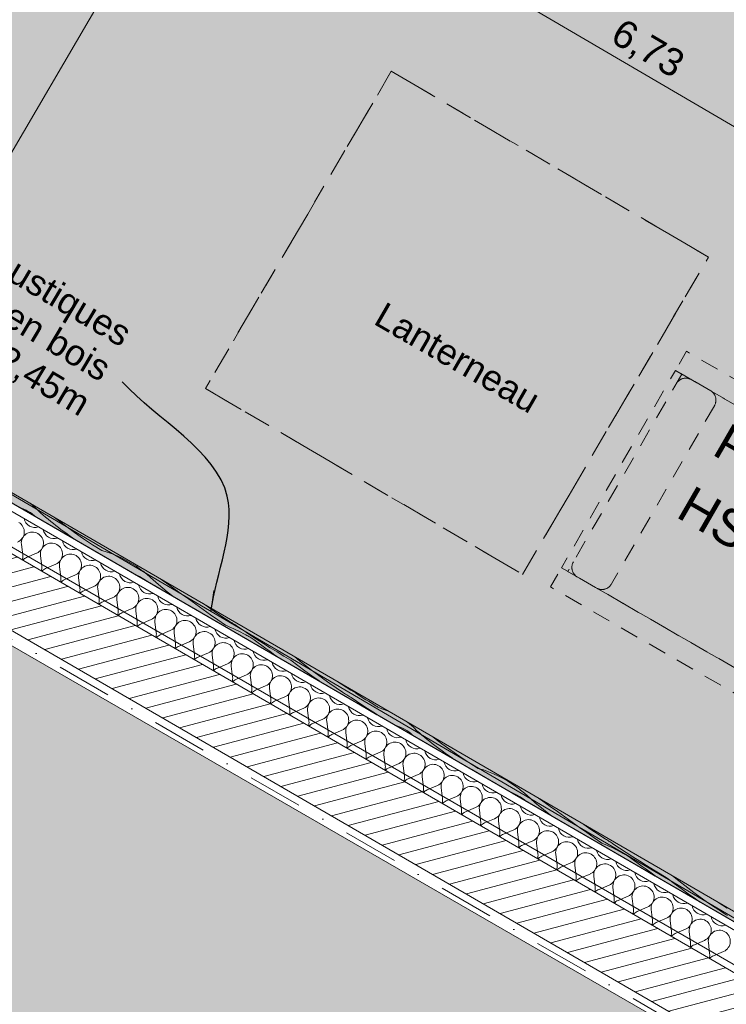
# Model space of a CAD drawing. Header units: millimetres. Extents: x -107151 to 48086, y -42122 to 26068.
# Tile 49 of 52: x -66579 to -64657, y -1315 to 1363. Entities that reach past the tile are written whole.
import ezdxf
from ezdxf.enums import TextEntityAlignment as Align

# ---------------------------------------------------------------- set-up
doc = ezdxf.new("R2010")
doc.units = ezdxf.units.MM
doc.header["$MEASUREMENT"] = 0
for name, pattern in [('! FIN Pointille', [87.5, 50, -37.5]), ('! STR Pointille', [87.5, 50, -37.5]), ('! URB Limite propriété', [300, 150, -75, 0, -75]), ('Tirets petits', [125, 75, -50])]:
    doc.linetypes.add(name, pattern=pattern)
for name, color, linetype in [('01-STR_Dalles.ARCHI', 7, 'Continuous'), ('01-STR_Murs extérieurs.ARCHI', 7, 'Continuous'), ('03-SURFACE _ Utile.ARCHI', 7, 'Continuous'), ('04-SOE_Faux Plafond.ARCHI', 7, 'Continuous'), ('04-SOE_Revetement de sol.ARCHI', 7, 'Continuous'), ('05-INF _ ANNOTATIONS.ARCHI', 7, 'Continuous'), ('05-INF _ COTATIONS.ARCHI', 7, 'Continuous'), ('06-REP _ EQUIP MOBI _ hors marché.ARCHI', 7, 'Continuous'), ('06-REP _ EQUIP MOBI _ marché.ARCHI', 7, 'Continuous'), ('07-VRD_Terrain_Batiments.ARCHI', 7, 'Continuous'), ('Marques de Zone Archicad', 7, 'Continuous'), ('Nouveau_07-VRD_Terrain EDL_Parcelle.ARCHI', 7, 'Continuous')]:
    doc.layers.add(name, color=color, linetype=linetype)
doc.styles.add('STYLE_GENERE_1', font='arial.ttf')
doc.styles.add('STYLE_GENERE_2', font='arial.ttf')
doc.dimstyles.new('STYLE_GENERE__1', dxfattribs={"dimtxt": 75, "dimasz": 57, "dimexe": 0.18, "dimexo": 50, "dimgap": 0, "dimtad": 1, "dimlfac": 0.001, "dimzin": 0, "dimdsep": 46, "dimtxsty": 'STYLE_GENERE_1', "dimblk": 'ARROWHEAD_2', "dimblk1": 'ARROWHEAD_2', "dimblk2": 'ARROWHEAD_2', "dimcen": 0.09, "dimclrd": 256, "dimclre": 256, "dimclrt": 256, "dimazin": 0, "dimtfac": 1, "dimtdec": 4, "dimtmove": 0, "dimatfit": 3, "dimfxl": 0, "dimtolj": 1, "dimtzin": 0, "dimarcsym": 0})
doc.dimstyles.new('STYLE_GENERE__3', dxfattribs={"dimtxt": 0.18, "dimasz": 57, "dimexe": 0.18, "dimexo": 0.0625, "dimgap": 0, "dimtad": 0, "dimtih": 1, "dimtoh": 1, "dimdec": 4, "dimzin": 0, "dimdsep": 46, "dimcen": 0.09, "dimadec": 0, "dimazin": 0, "dimtfac": 1, "dimtdec": 4, "dimtmove": 0, "dimatfit": 3, "dimldrblk": 'ARROWHEAD_16', "dimfxl": 0, "dimtolj": 1, "dimtzin": 0, "dimarcsym": 0})

# ---------------------------------------------------------------- blocks, each defined once
blk = doc.blocks.new('Dalle_1_1', base_point=(-76544.5, 22024.4))
at = {"layer": '01-STR_Dalles.ARCHI', "color": 7, "linetype": 'Continuous', "lineweight": 5, "flags": 128}
blk.add_lwpolyline([(-35761.7, -1486.9), (-76544.5, 22024.4), (-87514.9, 4382), (-82216.1, 1323.8), (-82636.8, 474), (-77525.2, -2515.3), (-75594, 780.7), (-73919.8, -200.3), (-72002.7, 3053.2), (-57439.8, -5368.8), (-56247, -3333.1)], dxfattribs=at)
blk = doc.blocks.new('Espace convivialité__20_1', base_point=(-63890.4, 12.6))
at = {"layer": '03-SURFACE _ Utile.ARCHI', "linetype": 'Continuous', "lineweight": 0, "true_color": 0xe4e4e4}
blk.add_hatch(color=254, dxfattribs=at).paths.add_polyline_path([(-67531.8, 3513.3), (-68811, 1330.1), (-62991.2, -2043.6), (-61682.4, 190.1), (-64848.5, 2054.9), (-65004.5, 1788.7), (-65349.6, 1990.9), (-65193.7, 2256.9), (-66437.4, 2985.6), (-66486.9, 2901.1)])
at = {"layer": 'Marques de Zone Archicad', "color": 7, "lineweight": 5}
for tag, height, style, p in [('ROOM_NAME', 125, 'STYLE_GENERE_2', (-64334.7, 807.6)), ('measuredAreaCode', 100, 'STYLE_GENERE_1', (-64452.6, 609.2)), ('DUMMY_862', 100, 'STYLE_GENERE_1', (-64550.8, 439.1)), ('DUMMY_863', 100, 'STYLE_GENERE_1', (-64280.2, 282.8)), ('DUMMY_864', 100, 'STYLE_GENERE_1', (-64649, 269)), ('ceilingHeightCode', 100, 'STYLE_GENERE_1', (-64747.2, 98.9)), ('DUMMY_865', 100, 'STYLE_GENERE_1', (-64312.4, 74.6)), ('DUMMY_861', 125, 'STYLE_GENERE_2', (-62964.9, 45.3))]:
    blk.add_attdef(tag, text='', height=height, rotation=329.9997, dxfattribs=dict(at, style=style)).set_placement(p, align=Align.TOP_LEFT)
blk = doc.blocks.new('Dalle_4_1', base_point=(-75676.6, -3744.5))
at = {"layer": '07-VRD_Terrain_Batiments.ARCHI', "linetype": 'Continuous', "lineweight": 0, "true_color": 0x404040}
blk.add_hatch(color=250, dxfattribs=at).paths.add_polyline_path([(-75676.6, -3744.5), (-67765.8, -8311.8), (-64022.6, -1828.4), (-71933.4, 2738.9)])
at = {"layer": '07-VRD_Terrain_Batiments.ARCHI', "color": 7, "linetype": 'Continuous', "lineweight": 5, "flags": 128}
blk.add_lwpolyline([(-75676.6, -3744.5), (-67765.8, -8311.8), (-64022.6, -1828.4), (-71933.4, 2738.9)], close=True, dxfattribs=at)
blk = doc.blocks.new('Dalle_13_1', base_point=(-82141.4, 5187.7))
at = {"layer": '04-SOE_Faux Plafond.ARCHI', "linetype": 'Continuous', "lineweight": 5, "true_color": 0xb3b3b3}
h = blk.add_hatch(dxfattribs=at)
h.set_pattern_fill('Tirets_0001', color=253, style=0, pattern_type=2)
h.set_pattern_definition([(20, (0, 0), (-102.606, 281.9078), [225, -75]), (20, (89.65, 192.26), (-102.606, 281.9078), [225, -75])])
h.paths.add_polyline_path([(-82141.4, 5187.7), (-80715.1, 4352), (-77817.8, 9296.6), (-78041.4, 9427.6), (-76120.1, 12706.6), (-67148.4, 7449.6), (-67701.4, 6505.4), (-66270, 5666.6), (-68811, 1330.1), (-62991.2, -2043.6), (-61682.4, 190.1), (-59934.8, -834), (-59884.3, -747.8), (-59539.2, -950), (-59589.7, -1036.2), (-56571.9, -2804.4), (-56313.1, -2956), (-56099.5, -3081.2), (-56099.4, -3081.3), (-45572.9, -9249.3), (-45572.9, -9249.3), (-44805.3, -9699), (-44323.5, -8877.2), (-41385.8, -10570.8), (-40607.3, -9262), (-41192.9, -8919), (-41098.6, -8755.3), (-42520.7, -7921.3), (-42616.5, -8084.8), (-42789.1, -7983.7), (-42521.7, -7527.4), (-44251, -6514.1), (-44908.3, -7635.8), (-55226.2, -1590), (-55434.3, -1468.1), (-55606.9, -1367), (-61906.3, 2324.1), (-60121.8, 5369.6), (-63681.3, 7455.2), (-62841.9, 8889.7), (-65757.5, 10598.2), (-65972.4, 10231.4), (-66317.5, 10433.6), (-66102.6, 10800.4), (-70073.8, 13127.5), (-70994, 11557), (-73491.7, 13020.4), (-73544.8, 12929.9), (-73717.3, 13031), (-73616.5, 13203), (-75039.8, 14037.7), (-75140.9, 13865.1), (-75399.8, 14016.8), (-74249.6, 15979.7), (-75417.1, 16663.7)])
h.paths.add_polyline_path([(-67033.3, 2081.4), (-67538.9, 1218.6), (-68401.7, 1724.2), (-67896.1, 2587)], flags=0)
h.paths.add_polyline_path([(-65567.8, 1222.8), (-64705, 717.2), (-65210.6, -145.6), (-66073.4, 360)], flags=0)
h.paths.add_polyline_path([(-62375.5, -647.8), (-62881, -1510.6), (-63743.8, -1005), (-63238.3, -142.2)], flags=0)
at = {"layer": '04-SOE_Faux Plafond.ARCHI', "color": 252, "linetype": 'Tirets petits', "lineweight": 5, "flags": 128}
for points in [[(-82141.4, 5187.7), (-80715.1, 4352), (-77817.8, 9296.6), (-78041.4, 9427.6), (-76120.1, 12706.6), (-67148.4, 7449.6), (-67701.4, 6505.4), (-66270, 5666.6), (-68811, 1330.1), (-62991.2, -2043.6), (-61682.4, 190.1), (-59934.8, -834), (-59884.3, -747.8), (-59539.2, -950), (-59589.7, -1036.2), (-56571.9, -2804.4), (-56313.1, -2956), (-56099.5, -3081.2), (-56099.4, -3081.3), (-45572.9, -9249.3), (-45572.9, -9249.3), (-44805.3, -9699), (-44323.5, -8877.2), (-41385.8, -10570.8), (-40607.3, -9262), (-41192.9, -8919), (-41098.6, -8755.3), (-42520.7, -7921.3), (-42616.5, -8084.8), (-42789.1, -7983.7), (-42521.7, -7527.4), (-44251, -6514.1), (-44908.3, -7635.8), (-55226.2, -1590), (-55434.3, -1468.1), (-55606.9, -1367), (-61906.3, 2324.1), (-60121.8, 5369.6), (-63681.3, 7455.2), (-62841.9, 8889.7), (-65757.5, 10598.2), (-65972.4, 10231.4), (-66317.5, 10433.6), (-66102.6, 10800.4), (-70073.8, 13127.5), (-70994, 11557), (-73491.7, 13020.4), (-73544.8, 12929.9), (-73717.3, 13031), (-73616.5, 13203), (-75039.8, 14037.7), (-75140.9, 13865.1), (-75399.8, 14016.8), (-74249.6, 15979.7), (-75417.1, 16663.7)], [(-65567.8, 1222.8), (-66073.4, 360), (-65210.6, -145.6), (-64705, 717.2)]]:
    blk.add_lwpolyline(points, close=True, dxfattribs=at)
blk = doc.blocks.new('Dalle_16_1', base_point=(-82141.4, 5187.7))
at = {"layer": '04-SOE_Revetement de sol.ARCHI', "color": 7, "linetype": 'Continuous', "lineweight": 5, "flags": 128}
blk.add_lwpolyline([(-76772.7, 14350.2), (-82141.4, 5187.7), (-80715.1, 4352), (-77817.8, 9296.6), (-78041.4, 9427.6), (-76120.1, 12706.6), (-67148.4, 7449.6), (-69068.8, 4170.6), (-69069.3, 4170.9), (-70246.3, 2162.2), (-68897.5, 1380.3), (-62991.2, -2043.6), (-61683.4, 188.3), (-59935.8, -835.7), (-59884.3, -747.8), (-59539.2, -950), (-59590.7, -1037.9), (-44805.3, -9699)], dxfattribs=at)
blk = doc.blocks.new('Dalle_30_1', base_point=(-62991.2, -2043.6))
at = {"layer": '04-SOE_Revetement de sol.ARCHI', "color": 254, "linetype": 'Continuous', "lineweight": 5, "flags": 128}
blk.add_lwpolyline([(-62991.2, -2043.6), (-61682.4, 190.1), (-67494.9, 3595.9), (-68803.8, 1362.2)], close=True, dxfattribs=at)
blk = doc.blocks.new('*X270')
at = {"layer": '01-STR_Murs extérieurs.ARCHI', "color": 7, "linetype": 'Continuous', "lineweight": 5}
for p, q in [((-66570.6, -93.7), (-66574.1, -63.9)), ((-66560.2, -99.7), (-66532.6, -88)), ((-66518.7, -123.8), (-66522.2, -94)), ((-66508.3, -129.8), (-66480.7, -118.1)), ((-66466.7, -153.9), (-66470.3, -124.1)), ((-66456.4, -159.9), (-66428.8, -148.2)), ((-66414.8, -184), (-66418.4, -154.2)), ((-66404.5, -190), (-66376.9, -178.3)), ((-66362.9, -214.1), (-66366.5, -184.3)), ((-66352.6, -220.1), (-66324.9, -208.4)), ((-66311, -244.2), (-66314.6, -214.4)), ((-66300.6, -250.2), (-66273, -238.5)), ((-66259.1, -274.3), (-66262.7, -244.5)), ((-66248.7, -280.3), (-66221.1, -268.6)), ((-66207.2, -304.4), (-66210.7, -274.6)), ((-66196.8, -310.4), (-66169.2, -298.6)), ((-66155.3, -334.5), (-66158.8, -304.7)), ((-66144.9, -340.5), (-66117.3, -328.7)), ((-66103.4, -364.5), (-66106.9, -334.8)), ((-66093, -370.6), (-66065.4, -358.8)), ((-66051.5, -394.6), (-66055, -364.8)), ((-66041.1, -400.7), (-66013.5, -388.9)), ((-65999.6, -424.7), (-66003.1, -394.9)), ((-65989.2, -430.7), (-65961.6, -419)), ((-65947.7, -454.8), (-65951.2, -425)), ((-65937.3, -460.8), (-65909.7, -449.1)), ((-65895.8, -484.9), (-65899.3, -455.1)), ((-65885.4, -490.9), (-65857.8, -479.2)), ((-65843.8, -515), (-65847.4, -485.2)), ((-65833.5, -521), (-65805.9, -509.3)), ((-65791.9, -545.1), (-65795.5, -515.3)), ((-65781.6, -551.1), (-65753.9, -539.4)), ((-65740, -575.2), (-65743.6, -545.4)), ((-65729.6, -581.2), (-65702, -569.5)), ((-65688.1, -605.3), (-65691.7, -575.5)), ((-65677.7, -611.3), (-65650.1, -599.6)), ((-65636.2, -635.4), (-65639.7, -605.6)), ((-65625.8, -641.4), (-65598.2, -629.7)), ((-65584.3, -665.5), (-65587.8, -635.7)), ((-65573.9, -671.5), (-65546.3, -659.7)), ((-65532.4, -695.6), (-65535.9, -665.8)), ((-65522, -701.6), (-65494.4, -689.8)), ((-65480.5, -725.6), (-65484, -695.9)), ((-65470.1, -731.7), (-65442.5, -719.9)), ((-65428.6, -755.7), (-65432.1, -725.9)), ((-65418.2, -761.8), (-65390.6, -750)), ((-65376.7, -785.8), (-65380.2, -756)), ((-65366.3, -791.8), (-65338.7, -780.1)), ((-65324.8, -815.9), (-65328.3, -786.1)), ((-65314.4, -821.9), (-65286.8, -810.2)), ((-65272.9, -846), (-65276.4, -816.2)), ((-65262.5, -852), (-65234.9, -840.3)), ((-65220.9, -876.1), (-65224.5, -846.3)), ((-65210.6, -882.1), (-65183, -870.4)), ((-65169, -906.2), (-65172.6, -876.4)), ((-65158.7, -912.2), (-65131, -900.5)), ((-65117.1, -936.3), (-65120.7, -906.5)), ((-65106.7, -942.3), (-65079.1, -930.6)), ((-65065.2, -966.4), (-65068.8, -936.6)), ((-65054.8, -972.4), (-65027.2, -960.7)), ((-65013.3, -996.5), (-65016.8, -966.7)), ((-65002.9, -1002.5), (-64975.3, -990.7)), ((-64961.4, -1026.6), (-64964.9, -996.8)), ((-64951, -1032.6), (-64923.4, -1020.8)), ((-64909.5, -1056.7), (-64913, -1026.9)), ((-64899.1, -1062.7), (-64871.5, -1050.9)), ((-64857.6, -1086.7), (-64861.1, -1057)), ((-64847.2, -1092.8), (-64819.6, -1081)), ((-64805.7, -1116.8), (-64809.2, -1087)), ((-64795.3, -1122.9), (-64767.7, -1111.1)), ((-64753.8, -1146.9), (-64757.3, -1117.1)), ((-64743.4, -1152.9), (-64715.8, -1141.2)), ((-64701.9, -1177), (-64705.4, -1147.2)), ((-64691.5, -1183), (-64663.9, -1171.3))]:
    blk.add_line(p, q, dxfattribs=at)
for centre, start, end in [((-66537.2, 11.8), 191.2112, 288.5867), ((-66596.2, -30.3), 293.029, 59.8989), ((-66485.3, -18.3), 191.2112, 288.5867), ((-66544.3, -60.4), 59.8989, 186.7688), ((-66544.3, -60.4), 293.029, 59.8989), ((-66492.4, -90.5), 59.8989, 186.7688), ((-66492.4, -90.5), 293.029, 59.8989), ((-66433.3, -48.4), 191.2112, 288.5867), ((-66600.4, -97.3), 341.8165, 6.7688), ((-66548.4, -127.3), 113.029, 137.9814), ((-66440.5, -120.6), 59.8989, 186.7688), ((-66440.5, -120.6), 293.029, 59.8989), ((-66381.4, -78.5), 191.2112, 288.5867), ((-66548.4, -127.3), 341.8165, 6.7688), ((-66496.5, -157.4), 113.029, 137.9814), ((-66388.6, -150.7), 59.8989, 186.7688), ((-66388.6, -150.7), 293.029, 59.8989), ((-66329.5, -108.6), 191.2112, 288.5867), ((-66496.5, -157.4), 341.8165, 6.7688), ((-66444.6, -187.5), 113.029, 137.9814), ((-66336.7, -180.8), 59.8989, 186.7688), ((-66336.7, -180.8), 293.029, 59.8989), ((-66277.6, -138.7), 191.2112, 288.5867), ((-66444.6, -187.5), 341.8165, 6.7688), ((-66284.8, -210.9), 59.8989, 186.7688), ((-66284.8, -210.9), 293.029, 59.8989), ((-66225.7, -168.8), 191.2112, 288.5867), ((-66392.7, -217.6), 113.029, 137.9814), ((-66392.7, -217.6), 341.8165, 6.7688), ((-66232.9, -240.9), 59.8989, 186.7688), ((-66173.8, -198.9), 191.2112, 288.5867), ((-66340.8, -247.7), 113.029, 137.9814), ((-66232.9, -240.9), 293.029, 59.8989), ((-66181, -271), 59.8989, 186.7688), ((-66121.9, -229), 191.2112, 288.5867), ((-66340.8, -247.7), 341.8165, 6.7688), ((-66288.9, -277.8), 113.029, 137.9814), ((-66181, -271), 293.029, 59.8989), ((-66070, -259.1), 191.2112, 288.5867), ((-66288.9, -277.8), 341.8165, 6.7688), ((-66237, -307.9), 113.029, 137.9814), ((-66129, -301.1), 59.8989, 186.7688), ((-66129, -301.1), 293.029, 59.8989), ((-66237, -307.9), 341.8165, 6.7688), ((-66185.1, -338), 113.029, 137.9814), ((-66077.1, -331.2), 59.8989, 186.7688), ((-66077.1, -331.2), 293.029, 59.8989), ((-66018.1, -289.2), 191.2112, 288.5867), ((-66185.1, -338), 341.8165, 6.7688), ((-66133.2, -368.1), 113.029, 137.9814), ((-66025.2, -361.3), 59.8989, 186.7688), ((-66025.2, -361.3), 293.029, 59.8989), ((-65966.2, -319.3), 191.2112, 288.5867), ((-66133.2, -368.1), 341.8165, 6.7688), ((-66081.3, -398.2), 113.029, 137.9814), ((-65973.3, -391.4), 59.8989, 186.7688), ((-65973.3, -391.4), 293.029, 59.8989), ((-65914.3, -349.3), 191.2112, 288.5867), ((-66081.3, -398.2), 341.8165, 6.7688), ((-66029.4, -428.3), 113.029, 137.9814), ((-65921.4, -421.5), 59.8989, 186.7688), ((-65921.4, -421.5), 293.029, 59.8989), ((-65862.4, -379.4), 191.2112, 288.5867), ((-66029.4, -428.3), 341.8165, 6.7688), ((-65869.5, -451.6), 59.8989, 186.7688), ((-65869.5, -451.6), 293.029, 59.8989), ((-65810.4, -409.5), 191.2112, 288.5867), ((-65977.5, -458.4), 113.029, 137.9814), ((-65977.5, -458.4), 341.8165, 6.7688), ((-65817.6, -481.7), 59.8989, 186.7688), ((-65758.5, -439.6), 191.2112, 288.5867), ((-65925.5, -488.4), 113.029, 137.9814), ((-65817.6, -481.7), 293.029, 59.8989), ((-65765.7, -511.8), 59.8989, 186.7688), ((-65706.6, -469.7), 191.2112, 288.5867), ((-65925.5, -488.4), 341.8165, 6.7688), ((-65873.6, -518.5), 113.029, 137.9814), ((-65765.7, -511.8), 293.029, 59.8989), ((-65654.7, -499.8), 191.2112, 288.5867), ((-65873.6, -518.5), 341.8165, 6.7688), ((-65821.7, -548.6), 113.029, 137.9814), ((-65713.8, -541.9), 59.8989, 186.7688), ((-65713.8, -541.9), 293.029, 59.8989), ((-65821.7, -548.6), 341.8165, 6.7688), ((-65769.8, -578.7), 113.029, 137.9814), ((-65661.9, -571.9), 59.8989, 186.7688), ((-65661.9, -571.9), 293.029, 59.8989), ((-65602.8, -529.9), 191.2112, 288.5867), ((-65769.8, -578.7), 341.8165, 6.7688), ((-65717.9, -608.8), 113.029, 137.9814), ((-65610, -602), 59.8989, 186.7688), ((-65610, -602), 293.029, 59.8989), ((-65550.9, -560), 191.2112, 288.5867), ((-65717.9, -608.8), 341.8165, 6.7688), ((-65666, -638.9), 113.029, 137.9814), ((-65558, -632.1), 59.8989, 186.7688), ((-65558, -632.1), 293.029, 59.8989), ((-65499, -590.1), 191.2112, 288.5867), ((-65666, -638.9), 341.8165, 6.7688), ((-65614.1, -669), 113.029, 137.9814), ((-65506.1, -662.2), 59.8989, 186.7688), ((-65506.1, -662.2), 293.029, 59.8989), ((-65447.1, -620.2), 191.2112, 288.5867), ((-65614.1, -669), 341.8165, 6.7688), ((-65454.2, -692.3), 59.8989, 186.7688), ((-65454.2, -692.3), 293.029, 59.8989), ((-65395.2, -650.3), 191.2112, 288.5867), ((-65562.2, -699.1), 113.029, 137.9814), ((-65562.2, -699.1), 341.8165, 6.7688), ((-65402.3, -722.4), 59.8989, 186.7688), ((-65343.3, -680.4), 191.2112, 288.5867), ((-65510.3, -729.2), 113.029, 137.9814), ((-65402.3, -722.4), 293.029, 59.8989), ((-65350.4, -752.5), 59.8989, 186.7688), ((-65291.4, -710.4), 191.2112, 288.5867), ((-65510.3, -729.2), 341.8165, 6.7688), ((-65458.4, -759.3), 113.029, 137.9814), ((-65350.4, -752.5), 293.029, 59.8989), ((-65239.5, -740.5), 191.2112, 288.5867), ((-65458.4, -759.3), 341.8165, 6.7688), ((-65406.5, -789.4), 113.029, 137.9814), ((-65298.5, -782.6), 59.8989, 186.7688), ((-65298.5, -782.6), 293.029, 59.8989), ((-65187.5, -770.6), 191.2112, 288.5867), ((-65406.5, -789.4), 341.8165, 6.7688), ((-65354.6, -819.5), 113.029, 137.9814), ((-65246.6, -812.7), 59.8989, 186.7688), ((-65246.6, -812.7), 293.029, 59.8989), ((-65354.6, -819.5), 341.8165, 6.7688), ((-65302.6, -849.5), 113.029, 137.9814), ((-65194.7, -842.8), 59.8989, 186.7688), ((-65194.7, -842.8), 293.029, 59.8989), ((-65135.6, -800.7), 191.2112, 288.5867), ((-65302.6, -849.5), 341.8165, 6.7688), ((-65250.7, -879.6), 113.029, 137.9814), ((-65142.8, -872.9), 59.8989, 186.7688), ((-65142.8, -872.9), 293.029, 59.8989), ((-65083.7, -830.8), 191.2112, 288.5867), ((-65250.7, -879.6), 341.8165, 6.7688), ((-65198.8, -909.7), 113.029, 137.9814), ((-65090.9, -903), 59.8989, 186.7688), ((-65090.9, -903), 293.029, 59.8989), ((-65031.8, -860.9), 191.2112, 288.5867), ((-65198.8, -909.7), 341.8165, 6.7688), ((-65039, -933), 59.8989, 186.7688), ((-65039, -933), 293.029, 59.8989), ((-64979.9, -891), 191.2112, 288.5867), ((-65146.9, -939.8), 113.029, 137.9814), ((-65146.9, -939.8), 341.8165, 6.7688), ((-64987.1, -963.1), 59.8989, 186.7688), ((-64987.1, -963.1), 293.029, 59.8989), ((-64928, -921.1), 191.2112, 288.5867), ((-65095, -969.9), 113.029, 137.9814), ((-64935.1, -993.2), 59.8989, 186.7688), ((-64876.1, -951.2), 191.2112, 288.5867), ((-65095, -969.9), 341.8165, 6.7688), ((-65043.1, -1000), 113.029, 137.9814), ((-64935.1, -993.2), 293.029, 59.8989), ((-64824.2, -981.3), 191.2112, 288.5867), ((-65043.1, -1000), 341.8165, 6.7688), ((-64991.2, -1030.1), 113.029, 137.9814), ((-64883.2, -1023.3), 59.8989, 186.7688), ((-64883.2, -1023.3), 293.029, 59.8989), ((-64772.3, -1011.4), 191.2112, 288.5867), ((-64991.2, -1030.1), 341.8165, 6.7688), ((-64939.3, -1060.2), 113.029, 137.9814), ((-64831.3, -1053.4), 59.8989, 186.7688), ((-64831.3, -1053.4), 293.029, 59.8989), ((-64939.3, -1060.2), 341.8165, 6.7688), ((-64887.4, -1090.3), 113.029, 137.9814), ((-64779.4, -1083.5), 59.8989, 186.7688), ((-64779.4, -1083.5), 293.029, 59.8989), ((-64720.4, -1041.5), 191.2112, 288.5867), ((-64887.4, -1090.3), 341.8165, 6.7688), ((-64835.5, -1120.4), 113.029, 137.9814), ((-64727.5, -1113.6), 59.8989, 186.7688), ((-64727.5, -1113.6), 293.029, 59.8989), ((-64668.5, -1071.5), 191.2112, 288.5867), ((-64835.5, -1120.4), 341.8165, 6.7688), ((-64783.6, -1150.5), 113.029, 137.9814), ((-64675.6, -1143.7), 59.8989, 186.7688), ((-64675.6, -1143.7), 293.029, 59.8989), ((-64783.6, -1150.5), 341.8165, 6.7688), ((-64731.7, -1180.6), 113.029, 137.9814), ((-64731.7, -1180.6), 341.8165, 6.7688), ((-64679.7, -1210.6), 113.029, 137.9814)]:
    blk.add_arc(centre, 30, start, end, dxfattribs=at)
blk = doc.blocks.new('Mur_53_1', base_point=(-57607.3, -5164.7))
at = {"layer": '01-STR_Murs extérieurs.ARCHI', "linetype": 'Continuous', "lineweight": 0, "true_color": 0x000000}
h = blk.add_hatch(dxfattribs=at)
h.set_pattern_fill('Hachure_simple_0001', color=18, style=0, pattern_type=2)
h.set_pattern_definition([(14.89894, (0, 0), (-9.64181, 36.239281), [])])
h.paths.add_polyline_path([(-71843.4, 2949.3), (-71935.2, 2794.5), (-57914.7, -5333.3), (-57823.7, -5178)])
at = {"layer": '01-STR_Murs extérieurs.ARCHI', "color": 7, "linetype": 'Continuous', "lineweight": 5}
for p, q in [((-72032.3, 3174.4), (-57876.9, -5031.5)), ((-71997.7, 3038.7), (-57910.2, -5127.8))]:
    blk.add_line(p, q, dxfattribs=at)
at = {"layer": '01-STR_Murs extérieurs.ARCHI', "color": 7, "linetype": 'Continuous', "lineweight": 5, "flags": 128}
for points in [[(-71935.2, 2794.5), (-57758.9, -5423.6)], [(-62989.5, -2044.6), (-68811, 1330.1)]]:
    blk.add_lwpolyline(points, dxfattribs=at)
at = {"layer": '01-STR_Murs extérieurs.ARCHI', "color": 7, "lineweight": 5}
blk.add_blockref('*X270', (0, 0), dxfattribs=at)
blk = doc.blocks.new('*X515')
at = {"layer": '06-REP _ EQUIP MOBI _ marché.ARCHI', "color": 7, "linetype": 'Continuous', "lineweight": 5}
for p, q in [((-66573.7, 34.2), (-66577.9, 35.6)), ((-66567.4, 31.7), (-66573.7, 34.2)), ((-66561.4, 28.8), (-66567.4, 31.7)), ((-66555.5, 25.7), (-66561.4, 28.8)), ((-66542, 40.8), (-66550.7, 47.6)), ((-66531.7, 31.6), (-66542, 40.8)), ((-66521.9, 21.8), (-66531.7, 31.6)), ((-66549.7, 22.2), (-66555.5, 25.7)), ((-66544.2, 18.3), (-66549.7, 22.2)), ((-66539, 14.2), (-66544.2, 18.3)), ((-66535, 10.7), (-66539, 14.2)), ((-66515.1, 15.8), (-66521.9, 21.8)), ((-66508.2, 9.9), (-66515.1, 15.8)), ((-66501.2, 4.1), (-66508.2, 9.9)), ((-66494.2, -1.7), (-66501.2, 4.1)), ((-66478, 4.1), (-66484, 8.9)), ((-66454.2, -14), (-66478, 4.1)), ((-66487.2, -7.4), (-66494.2, -1.7)), ((-66480.1, -13), (-66487.2, -7.4)), ((-66472.9, -18.6), (-66480.1, -13)), ((-66465.7, -24.1), (-66472.9, -18.6)), ((-66453.6, -33.1), (-66465.7, -24.1)), ((-66430, -31.6), (-66454.2, -14)), ((-66441.4, -42), (-66453.6, -33.1)), ((-66429, -50.6), (-66441.4, -42)), ((-66405.5, -48.6), (-66430, -31.6)), ((-66428.1, -51.2), (-66429, -50.6)), ((-66380.5, -65), (-66405.5, -48.6)), ((-66355.1, -80.8), (-66380.5, -65)), ((-66355.1, -80.8), (-66341.1, -85.1)), ((-66341.1, -85.1), (-66327.2, -90.1)), ((-66327.2, -90.1), (-66313.6, -95.6)), ((-66313.6, -95.6), (-66300.3, -101.8)), ((-66300.3, -101.8), (-66287.2, -108.5)), ((-66287.2, -108.5), (-66274.4, -115.8)), ((-66274.4, -115.8), (-66262, -123.7)), ((-66262, -123.7), (-66250, -132.1)), ((-66246.5, -134.7), (-66250, -132.1)), ((-66265.5, -145.2), (-66267.5, -144.3)), ((-66253.1, -151.4), (-66265.5, -145.2)), ((-66241.2, -158.4), (-66253.1, -151.4)), ((-66243.1, -137.3), (-66246.5, -134.7)), ((-66239.7, -139.9), (-66243.1, -137.3)), ((-66229.7, -166.2), (-66241.2, -158.4)), ((-66236.4, -142.6), (-66239.7, -139.9)), ((-66233, -145.3), (-66236.4, -142.6)), ((-66229.8, -148.1), (-66233, -145.3)), ((-66226.5, -150.9), (-66229.8, -148.1)), ((-66223.3, -153.8), (-66226.5, -150.9)), ((-66200.9, -173.5), (-66223.3, -153.8)), ((-66190.2, -162.2), (-66196, -158)), ((-66229.3, -166.5), (-66229.7, -166.2)), ((-66178, -192.8), (-66200.9, -173.5)), ((-66179.6, -169.8), (-66190.2, -162.2)), ((-66159.6, -184.1), (-66179.6, -169.8)), ((-66139.6, -198.4), (-66159.6, -184.1)), ((-66162.4, -205.3), (-66178, -192.8)), ((-66119.6, -212.6), (-66139.6, -198.4)), ((-66099.5, -226.9), (-66119.6, -212.6)), ((-66079.5, -241.1), (-66099.5, -226.9)), ((-66068.1, -233.5), (-66079.9, -225.3)), ((-66048.4, -246.9), (-66068.1, -233.5)), ((-66059.4, -255.4), (-66079.5, -241.1)), ((-66039.4, -269.6), (-66059.4, -255.4)), ((-66028.5, -260.1), (-66048.4, -246.9)), ((-66008.5, -273), (-66028.5, -260.1)), ((-66019.3, -283.9), (-66039.4, -269.6)), ((-66019.3, -283.9), (-66012.2, -286.8)), ((-66012.2, -286.8), (-66005.2, -289.8)), ((-66006, -274.6), (-66008.5, -273)), ((-66003.6, -276.2), (-66006, -274.6)), ((-66005.2, -289.8), (-65998.2, -292.9)), ((-66001.1, -277.8), (-66003.6, -276.2)), ((-65998.6, -279.3), (-66001.1, -277.8)), ((-65996.2, -280.9), (-65998.6, -279.3)), ((-65998.2, -292.9), (-65991.2, -296.2)), ((-65993.7, -282.4), (-65996.2, -280.9)), ((-65991.2, -284), (-65993.7, -282.4)), ((-65988.7, -285.5), (-65991.2, -284)), ((-65970.7, -297.8), (-65988.7, -285.5)), ((-65991.2, -296.2), (-65984.4, -299.5)), ((-65984.4, -299.5), (-65977.5, -303)), ((-65977.5, -303), (-65970.7, -306.6)), ((-65952.5, -309.8), (-65970.7, -297.8)), ((-65970.7, -306.6), (-65964, -310.3)), ((-65961, -311.8), (-65964, -310.3)), ((-65958, -313.3), (-65961, -311.8)), ((-65955.1, -314.9), (-65958, -313.3)), ((-65952.2, -316.6), (-65955.1, -314.9)), ((-65934.2, -321.7), (-65952.5, -309.8)), ((-65949.3, -318.4), (-65952.2, -316.6)), ((-65946.5, -320.2), (-65949.3, -318.4)), ((-65943.7, -322.1), (-65946.5, -320.2)), ((-65941, -324.1), (-65943.7, -322.1)), ((-65930.4, -331.8), (-65941, -324.1)), ((-65915.8, -333.5), (-65934.2, -321.7)), ((-65919.9, -339.5), (-65930.4, -331.8)), ((-65909.3, -347.2), (-65919.9, -339.5)), ((-65897.4, -345.1), (-65915.8, -333.5)), ((-65898.7, -354.8), (-65909.3, -347.2)), ((-65878.8, -356.6), (-65897.4, -345.1)), ((-65888.2, -362.5), (-65898.7, -354.8)), ((-65877.6, -370.1), (-65888.2, -362.5)), ((-65860.1, -367.9), (-65878.8, -356.6)), ((-65875.4, -371.6), (-65877.6, -370.1)), ((-65841.4, -379), (-65860.1, -367.9)), ((-65817.5, -380.5), (-65830, -370.2)), ((-65822.4, -393.4), (-65841.4, -379)), ((-65803.2, -407.7), (-65822.4, -393.4)), ((-65801.3, -393.3), (-65817.5, -380.5)), ((-65785, -406), (-65801.3, -393.3)), ((-65783.9, -421.7), (-65803.2, -407.7)), ((-65768.5, -418.4), (-65785, -406)), ((-65764.5, -435.5), (-65783.9, -421.7)), ((-65751.8, -430.6), (-65768.5, -418.4)), ((-65759.9, -438.6), (-65764.5, -435.5)), ((-65735, -442.5), (-65751.8, -430.6)), ((-65717.9, -454.2), (-65735, -442.5)), ((-65700.8, -465.7), (-65717.9, -454.2)), ((-65703.5, -444.5), (-65716.1, -436.3)), ((-65690.7, -452.6), (-65703.5, -444.5)), ((-65677.9, -460.5), (-65690.7, -452.6)), ((-65697.9, -467.6), (-65700.8, -465.7)), ((-65695, -469.5), (-65697.9, -467.6)), ((-65692.1, -471.4), (-65695, -469.5)), ((-65689.2, -473.3), (-65692.1, -471.4)), ((-65686.3, -475.2), (-65689.2, -473.3)), ((-65683.3, -477.1), (-65686.3, -475.2)), ((-65680.4, -479), (-65683.3, -477.1)), ((-65677.5, -480.8), (-65680.4, -479)), ((-65664.9, -468.2), (-65677.9, -460.5)), ((-65662.7, -490.9), (-65677.5, -480.8)), ((-65658, -472.9), (-65664.9, -468.2)), ((-65651, -477.5), (-65658, -472.9)), ((-65644.1, -482), (-65651, -477.5)), ((-65637, -486.5), (-65644.1, -482)), ((-65647.9, -500.8), (-65662.7, -490.9)), ((-65632.9, -510.5), (-65647.9, -500.8)), ((-65630, -490.9), (-65637, -486.5)), ((-65622.9, -495.3), (-65630, -490.9)), ((-65615.8, -499.7), (-65622.9, -495.3)), ((-65608.7, -504), (-65615.8, -499.7)), ((-65606.6, -505.3), (-65608.7, -504)), ((-65604.5, -506.5), (-65606.6, -505.3)), ((-65602.3, -507.7), (-65604.5, -506.5)), ((-65600.1, -508.8), (-65602.3, -507.7)), ((-65597.9, -509.8), (-65600.1, -508.8)), ((-65617.8, -520), (-65632.9, -510.5)), ((-65602.5, -529.4), (-65617.8, -520)), ((-65587.2, -538.6), (-65602.5, -529.4)), ((-65595.6, -510.8), (-65597.9, -509.8)), ((-65593.3, -511.6), (-65595.6, -510.8)), ((-65590.9, -512.4), (-65593.3, -511.6)), ((-65577.8, -517), (-65590.9, -512.4)), ((-65574.4, -518.4), (-65577.8, -517)), ((-65571.8, -547.6), (-65587.2, -538.6)), ((-65556.3, -556.4), (-65571.8, -547.6)), ((-65549.9, -558.5), (-65556.3, -556.4)), ((-65543.7, -561), (-65549.9, -558.5)), ((-65537.6, -563.8), (-65543.7, -561)), ((-65518.3, -551.9), (-65523, -548.2)), ((-65507.9, -561.1), (-65518.3, -551.9)), ((-65498.2, -570.9), (-65507.9, -561.1)), ((-65531.7, -567), (-65537.6, -563.8)), ((-65526, -570.5), (-65531.7, -567)), ((-65520.5, -574.4), (-65526, -570.5)), ((-65515.2, -578.5), (-65520.5, -574.4)), ((-65510.2, -582.9), (-65515.2, -578.5)), ((-65508.3, -584.4), (-65510.2, -582.9)), ((-65491.3, -576.9), (-65498.2, -570.9)), ((-65484.4, -582.8), (-65491.3, -576.9)), ((-65477.5, -588.6), (-65484.4, -582.8)), ((-65470.5, -594.4), (-65477.5, -588.6)), ((-65454.2, -588.6), (-65456.7, -586.6)), ((-65430.5, -606.7), (-65454.2, -588.6)), ((-65463.4, -600.1), (-65470.5, -594.4)), ((-65456.3, -605.7), (-65463.4, -600.1)), ((-65449.2, -611.3), (-65456.3, -605.7)), ((-65442, -616.8), (-65449.2, -611.3)), ((-65406.3, -624.3), (-65430.5, -606.7)), ((-65429.9, -625.8), (-65442, -616.8)), ((-65417.7, -634.7), (-65429.9, -625.8)), ((-65405.3, -643.3), (-65417.7, -634.7)), ((-65381.7, -641.3), (-65406.3, -624.3)), ((-65356.7, -657.7), (-65381.7, -641.3)), ((-65396.5, -649.3), (-65405.3, -643.3)), ((-65331.4, -673.5), (-65356.7, -657.7)), ((-65331.4, -673.5), (-65317.3, -677.8)), ((-65317.3, -677.8), (-65303.5, -682.8)), ((-65303.5, -682.8), (-65289.9, -688.3)), ((-65289.9, -688.3), (-65276.5, -694.5)), ((-65276.5, -694.5), (-65263.4, -701.2)), ((-65263.4, -701.2), (-65250.7, -708.5)), ((-65250.7, -708.5), (-65238.3, -716.4)), ((-65238.3, -716.4), (-65226.2, -724.8)), ((-65241.8, -737.9), (-65248.7, -734.9)), ((-65229.4, -744.1), (-65241.8, -737.9)), ((-65217.4, -751.1), (-65229.4, -744.1)), ((-65222.8, -727.4), (-65226.2, -724.8)), ((-65219.3, -730), (-65222.8, -727.4)), ((-65216, -732.6), (-65219.3, -730)), ((-65212.6, -735.3), (-65216, -732.6)), ((-65209.3, -738), (-65212.6, -735.3)), ((-65206, -740.8), (-65209.3, -738)), ((-65202.8, -743.6), (-65206, -740.8)), ((-65199.6, -746.5), (-65202.8, -743.6)), ((-65177.1, -766.2), (-65199.6, -746.5)), ((-65205.9, -758.9), (-65217.4, -751.1)), ((-65201.6, -762.2), (-65205.9, -758.9)), ((-65154.3, -785.5), (-65177.1, -766.2)), ((-65166.5, -754.9), (-65166.7, -754.8)), ((-65155.9, -762.5), (-65166.5, -754.9)), ((-65135.9, -776.8), (-65155.9, -762.5)), ((-65135.1, -800.8), (-65154.3, -785.5)), ((-65115.8, -791), (-65135.9, -776.8)), ((-65095.8, -805.3), (-65115.8, -791)), ((-65075.8, -819.6), (-65095.8, -805.3)), ((-65055.7, -833.8), (-65075.8, -819.6)), ((-65044.4, -826.2), (-65049.4, -822.7)), ((-65024.7, -839.6), (-65044.4, -826.2)), ((-65035.7, -848.1), (-65055.7, -833.8)), ((-65015.6, -862.3), (-65035.7, -848.1)), ((-65004.8, -852.8), (-65024.7, -839.6)), ((-64984.8, -865.7), (-65004.8, -852.8)), ((-64995.6, -876.6), (-65015.6, -862.3)), ((-64995.6, -876.6), (-64988.5, -879.5)), ((-64988.5, -879.5), (-64981.4, -882.5)), ((-64982.3, -867.3), (-64984.8, -865.7)), ((-64979.8, -868.9), (-64982.3, -867.3)), ((-64981.4, -882.5), (-64974.4, -885.6)), ((-64977.4, -870.4), (-64979.8, -868.9)), ((-64974.9, -872), (-64977.4, -870.4)), ((-64972.4, -873.6), (-64974.9, -872)), ((-64969.9, -875.1), (-64972.4, -873.6)), ((-64967.5, -876.7), (-64969.9, -875.1)), ((-64965, -878.2), (-64967.5, -876.7)), ((-64946.9, -890.5), (-64965, -878.2)), ((-64974.4, -885.6), (-64967.5, -888.9)), ((-64967.5, -888.9), (-64960.6, -892.2)), ((-64960.6, -892.2), (-64953.8, -895.7)), ((-64953.8, -895.7), (-64947, -899.3)), ((-64947, -899.3), (-64940.3, -903)), ((-64928.7, -902.5), (-64946.9, -890.5)), ((-64937.2, -904.5), (-64940.3, -903)), ((-64934.3, -906), (-64937.2, -904.5)), ((-64931.3, -907.6), (-64934.3, -906)), ((-64928.4, -909.3), (-64931.3, -907.6)), ((-64910.5, -914.4), (-64928.7, -902.5)), ((-64925.6, -911.1), (-64928.4, -909.3)), ((-64922.7, -912.9), (-64925.6, -911.1)), ((-64919.9, -914.8), (-64922.7, -912.9)), ((-64917.2, -916.8), (-64919.9, -914.8)), ((-64906.7, -924.5), (-64917.2, -916.8)), ((-64892.1, -926.2), (-64910.5, -914.4)), ((-64896.1, -932.2), (-64906.7, -924.5)), ((-64885.6, -939.9), (-64896.1, -932.2)), ((-64873.6, -937.8), (-64892.1, -926.2)), ((-64875, -947.5), (-64885.6, -939.9)), ((-64864.4, -955.2), (-64875, -947.5)), ((-64855, -949.3), (-64873.6, -937.8)), ((-64853.8, -962.8), (-64864.4, -955.2)), ((-64836.4, -960.6), (-64855, -949.3)), ((-64846.1, -968.4), (-64853.8, -962.8)), ((-64817.6, -971.7), (-64836.4, -960.6)), ((-64798.6, -986.1), (-64817.6, -971.7)), ((-64793.7, -973.2), (-64803, -965.6)), ((-64779.5, -1000.3), (-64798.6, -986.1)), ((-64777.6, -986), (-64793.7, -973.2)), ((-64761.2, -998.7), (-64777.6, -986)), ((-64760.2, -1014.4), (-64779.5, -1000.3)), ((-64744.7, -1011.1), (-64761.2, -998.7)), ((-64740.7, -1028.1), (-64760.2, -1014.4)), ((-64728, -1023.3), (-64744.7, -1011.1)), ((-64729.4, -1036), (-64740.7, -1028.1)), ((-64711.2, -1035.2), (-64728, -1023.3)), ((-64694.2, -1046.9), (-64711.2, -1035.2)), ((-64679.7, -1037.2), (-64682.2, -1035.6)), ((-64667, -1045.3), (-64679.7, -1037.2)), ((-64677, -1058.4), (-64694.2, -1046.9)), ((-64674.1, -1060.3), (-64677, -1058.4)), ((-64671.2, -1062.2), (-64674.1, -1060.3)), ((-64668.3, -1064.1), (-64671.2, -1062.2)), ((-64665.4, -1066), (-64668.3, -1064.1)), ((-64654.1, -1053.2), (-64667, -1045.3)), ((-64662.5, -1067.9), (-64665.4, -1066)), ((-64659.6, -1069.8), (-64662.5, -1067.9)), ((-64656.7, -1071.7), (-64659.6, -1069.8)), ((-64653.7, -1073.5), (-64656.7, -1071.7))]:
    blk.add_line(p, q, dxfattribs=at)
blk = doc.blocks.new('Mur_160_1', base_point=(-68811, 1330.1))
at = {"layer": '06-REP _ EQUIP MOBI _ marché.ARCHI', "color": 8, "linetype": 'Continuous', "lineweight": 5, "flags": 128}
for points in [[(-62979.2, -2022.9), (-68798.9, 1350.9)], [(-68811, 1330.1), (-62991.2, -2043.6)]]:
    blk.add_lwpolyline(points, dxfattribs=at)
at = {"layer": '06-REP _ EQUIP MOBI _ marché.ARCHI', "color": 8, "lineweight": 5}
blk.add_blockref('*X515', (0, 0), dxfattribs=at)
blk = doc.blocks.new('Fauteuil convertible 05 27[75]_1', base_point=(-64228.1, 151.1))
at = {"layer": '06-REP _ EQUIP MOBI _ hors marché.ARCHI', "color": 252, "linetype": '! STR Pointille', "lineweight": 5}
for p, q in [((-64777.7, 399.1), (-65087.7, -137.8)), ((-64688.8, 313.2), (-64968.8, -171.8))]:
    blk.add_line(p, q, dxfattribs=at)
at = {"layer": '06-REP _ EQUIP MOBI _ hors marché.ARCHI', "color": 252, "linetype": '! STR Pointille', "lineweight": 5, "flags": 128}
for points in [[(-64228.1, 151.1), (-64258.1, 99.1), (-64795, 409.1), (-64765, 461.1)], [(-64598.1, -489.8), (-64568.1, -437.8), (-65105, -127.8), (-65135, -179.8)]]:
    blk.add_lwpolyline(points, close=True, dxfattribs=at)
blk.add_lwpolyline([(-64284.1, 114.1, -0.414214), (-64273.1, 73.1), (-64553.1, -411.8, -0.414214), (-64594.1, -422.8), (-65105, -127.8), (-64795, 409.1)], format="xyb", close=True, dxfattribs=at)
at = {"layer": '06-REP _ EQUIP MOBI _ hors marché.ARCHI', "color": 252, "linetype": '! STR Pointille', "lineweight": 5}
for centre, start, end in [((-64766.7, 358.2), 59.9997, 149.9997), ((-64714.8, 328.2), 329.9997, 59.9997), ((-65046.7, -126.8), 149.9997, 239.9997), ((-64994.8, -156.8), 239.9997, 329.9997)]:
    blk.add_arc(centre, 30, start, end, dxfattribs=at)
blk = doc.blocks.new('*D805')
at = {"layer": '05-INF _ COTATIONS.ARCHI', "color": 251, "linetype": 'Continuous', "lineweight": 5, "true_color": 0x666666}
for p, q in [((-62050.6, -442.2), (-67856.2, 2959.6)), ((-62022.1, -393.7), (-62079, -490.8)), ((-62088.2, -463.6), (-62012.9, -420.8)), ((-61966, -491.8), (-62050.6, -442.2)), ((-61937.6, -443.2), (-61994.4, -540.3)), ((-62003.6, -513.2), (-61928.4, -470.4)), ((-58571.4, -2480.8), (-61966, -491.8))]:
    blk.add_line(p, q, dxfattribs=at)
blk = doc.blocks.new('ARROWHEAD_2')
at = {"color": 0, "linetype": 'Continuous', "lineweight": 0}
for p, q in [((-0.378, -0.655), (0.378, 0.655)), ((0, 0), (-1, 0))]:
    blk.add_line(p, q, dxfattribs=at)
blk = doc.blocks.new('*D806')
at = {"layer": '05-INF _ COTATIONS.ARCHI', "color": 251, "linetype": 'Continuous', "lineweight": 5, "true_color": 0x666666}
for p, q in [((-67893.8, 2938.2), (-67818.6, 2981)), ((-62050.6, -442.2), (-67856.2, 2959.6)), ((-62022.1, -393.7), (-62079, -490.8)), ((-62088.2, -463.6), (-62012.9, -420.8))]:
    blk.add_line(p, q, dxfattribs=at)
at = {"layer": '05-INF _ COTATIONS.ARCHI', "color": 251, "lineweight": 5, "true_color": 0x666666, "char_height": 75, "attachment_point": 7, "rotation": 329.632, "style": 'STYLE_GENERE_1'}
for s, insert in [('\\A1;{\\pql;\\fArial|b0|i0|c0|p0;\\W1.000000;10}', (-67829.9, 2961.5)), ('\\A1;{\\pql;\\fArial|b0|i0|c0|p0;\\W1.000000;6,73}', (-64982.8, 1293.3))]:
    blk.add_mtext(s, dxfattribs=dict(at, insert=insert))
blk = doc.blocks.new('*D807')
at = {"layer": '05-INF _ COTATIONS.ARCHI', "color": 251, "linetype": 'Continuous', "lineweight": 5, "true_color": 0x666666}
for p, q in [((-67978.4, 2987.7), (-67903.1, 3030.5)), ((-67856.2, 2959.6), (-67940.8, 3009.1)), ((-67827.8, 3008.1), (-67884.6, 2911)), ((-67893.8, 2938.2), (-67818.6, 2981)), ((-62050.6, -442.2), (-67856.2, 2959.6))]:
    blk.add_line(p, q, dxfattribs=at)
blk = doc.blocks.new('*D819')
at = {"layer": '05-INF _ COTATIONS.ARCHI', "color": 251, "linetype": 'Continuous', "lineweight": 5, "true_color": 0x666666}
for p, q in [((-64824.5, 4034.1), (-65647.7, 2629.2)), ((-65696.2, 2657.6), (-65599.1, 2600.8)), ((-65626.3, 2591.6), (-65669.1, 2666.8)), ((-65647.7, 2629.2), (-67017.5, 291.4)), ((-67038.9, 329), (-66996.1, 253.7)), ((-67066, 319.8), (-66969, 262.9)), ((-67017.5, 291.4), (-67036.1, 259.7))]:
    blk.add_line(p, q, dxfattribs=at)
at = {"layer": '05-INF _ COTATIONS.ARCHI', "color": 251, "lineweight": 5, "true_color": 0x666666, "insert": (-66396.1, 1381.5), "char_height": 75, "attachment_point": 7, "rotation": 59.632, "style": 'STYLE_GENERE_1'}
blk.add_mtext('\\A1;{\\pql;\\fArial|b0|i0|c0|p0;\\W1.000000;2,71}', dxfattribs=at)
blk = doc.blocks.new('ARROWHEAD_16')
at = {"linetype": 'Continuous', "lineweight": 0}
blk.add_hatch(color=0, dxfattribs=at).paths.add_polyline_path([(-0.9093, 0.525), (0, 0), (-0.9093, -0.525)])
at = {"color": 0, "linetype": 'Continuous', "lineweight": 0}
blk.add_line((0, 0), (-1, 0), dxfattribs=at)

msp = doc.modelspace()

# ---------------------------------------------------------------- linework, layer by layer
at = {"layer": '01-STR_Dalles.ARCHI', "color": 7, "linetype": '! FIN Pointille', "lineweight": 5, "flags": 128}
msp.add_lwpolyline([(-65567.838, 1222.787), (-64705.042, 717.236), (-65210.594, -145.561), (-66073.39, 359.991)], close=True, dxfattribs=at)
at = {"layer": '03-SURFACE _ Utile.ARCHI', "color": 254, "linetype": 'Continuous', "lineweight": 0, "true_color": 0xe4e4e4, "flags": 128}
msp.add_lwpolyline([(-67531.758, 3513.276), (-68810.972, 1330.114), (-62991.212, -2043.627), (-61682.392, 190.06), (-64848.483, 2054.906), (-65004.46, 1788.708), (-65349.571, 1990.925), (-65193.725, 2256.9), (-66437.368, 2985.607), (-66486.912, 2901.053)], close=True, dxfattribs=at)
at = {"layer": 'Nouveau_07-VRD_Terrain EDL_Parcelle.ARCHI', "color": 1, "linetype": '! URB Limite propriété', "lineweight": 15, "flags": 128}
msp.add_lwpolyline([(-75754.012, -3686.305), (-71932.52, 2759.858), (-40270.65, -15542.463)], dxfattribs=at)

# ---------------------------------------------------------------- block references
at = {"layer": '01-STR_Dalles.ARCHI', "color": 7, "linetype": 'Continuous', "lineweight": 5}
msp.add_blockref('Dalle_1_1', (-76544.536, 22024.362), dxfattribs=at)
at = {"layer": '01-STR_Murs extérieurs.ARCHI', "color": 7, "lineweight": 5}
msp.add_blockref('Mur_53_1', (-57607.271, -5164.721), dxfattribs=at)
at = {"layer": '03-SURFACE _ Utile.ARCHI', "color": 7, "linetype": 'Continuous', "lineweight": 5}
ref = msp.add_blockref('Espace convivialité__20_1', (-63890.4, 12.604), dxfattribs=at)
ref.add_attrib('ceilingHeightCode', 'HSFP : ', dxfattribs={"layer": 'Marques de Zone Archicad', "color": 7, "lineweight": 5, "height": 100, "rotation": 329.999715, "style": 'STYLE_GENERE_1'}).set_placement((-64747.246, 98.864), align=Align.TOP_LEFT)
ref.add_attrib('DUMMY_864', 'Plaf. : ', dxfattribs={"layer": 'Marques de Zone Archicad', "color": 7, "lineweight": 5, "height": 100, "rotation": 329.999715, "style": 'STYLE_GENERE_1'}).set_placement((-64649.031, 268.976), align=Align.TOP_LEFT)
at = {"layer": '04-SOE_Faux Plafond.ARCHI', "color": 252, "linetype": 'Tirets petits', "lineweight": 5}
msp.add_blockref('Dalle_13_1', (-82141.391, 5187.692), dxfattribs=at)
at = {"layer": '04-SOE_Revetement de sol.ARCHI', "color": 7, "linetype": 'Continuous', "lineweight": 5}
msp.add_blockref('Dalle_16_1', (-82141.391, 5187.692), dxfattribs=at)
at = {"layer": '04-SOE_Revetement de sol.ARCHI', "color": 254, "linetype": 'Continuous', "lineweight": 5}
msp.add_blockref('Dalle_30_1', (-62991.212, -2043.627), dxfattribs=at)
at = {"layer": '06-REP _ EQUIP MOBI _ hors marché.ARCHI', "color": 252, "linetype": '! STR Pointille', "lineweight": 5}
msp.add_blockref('Fauteuil convertible 05 27[75]_1', (-64228.1, 151.09), dxfattribs=at)
at = {"layer": '06-REP _ EQUIP MOBI _ marché.ARCHI', "color": 8, "lineweight": 5}
msp.add_blockref('Mur_160_1', (-68810.972, 1330.114), dxfattribs=at)
at = {"layer": '07-VRD_Terrain_Batiments.ARCHI', "color": 7, "linetype": 'Continuous', "lineweight": 5}
msp.add_blockref('Dalle_4_1', (-75676.611, -3744.468), dxfattribs=at)

# ---------------------------------------------------------------- texts
at = {"layer": '05-INF _ ANNOTATIONS.ARCHI', "color": 7, "linetype": 'Continuous', "lineweight": 5, "insert": (-66344.153, 401.121), "char_height": 70, "attachment_point": 6, "rotation": 329.263931, "line_spacing_factor": 0.940937, "style": 'STYLE_GENERE_1'}
msp.add_mtext('\\A1;{\\pqr;\\fArial|b0|i0|c0|p0;\\W1.000000;Panneaux acoustiques\\P\\pqr;\\fArial|b0|i0|c0|p0;\\W1.000000;muraux\\fArial|b0|i0|c0|p0;\\W1.000000; en bois\\P\\pqr;\\fArial|b0|i0|c0|p0;\\W1.000000;Ht. 2,45m}', dxfattribs=at)
at = {"layer": '05-INF _ ANNOTATIONS.ARCHI', "color": 7, "linetype": 'Continuous', "lineweight": 5, "insert": (-65388.013, 443.415), "char_height": 70, "attachment_point": 5, "rotation": 330.00011, "style": 'STYLE_GENERE_1'}
msp.add_mtext('\\A1;{\\pqc;\\fArial|b0|i0|c0|p0;\\W1.000000;Lanterneau}', dxfattribs=at)

# ---------------------------------------------------------------- dimensions: what is measured, and where the dimension line sits
at = {"layer": '05-INF _ COTATIONS.ARCHI', "color": 251, "linetype": 'Continuous', "lineweight": 5, "true_color": 0x666666}
for base, p1, p2, angle, picture, middle, turn in [((-67017.515, 291.376), (-65147.355, 2336.036), (-66867.44, 203.44), 239.63202, '*D819', (-66379.411, 1484.239), 59.63202), ((-67940.756, 3009.11), (-67856.202, 2959.566), (-68895.757, 1379.264), 149.63202, '*D807', (-67761.714, 2965.049), 329.63202), ((-67856.202, 2959.566), (-62335.58, -928.653), (-67856.202, 2959.566), 149.63202, '*D806', (-64880.073, 1276.565), 329.63202), ((-62050.559, -442.225), (-62275.682, -1020.277), (-62335.58, -928.653), 149.63202, '*D805', (-61871.516, -486.286), 329.63202)]:
    dim = msp.add_linear_dim(base=base, p1=p1, p2=p2, angle=angle, dimstyle='STYLE_GENERE__1', dxfattribs=at)
    dim.commit()
    dim.dimension.update_dxf_attribs({"geometry": picture, "text_midpoint": middle, "dimtype": 160, "text_rotation": turn})

# ---------------------------------------------------------------- leaders
at = {"layer": '05-INF _ ANNOTATIONS.ARCHI', "color": 7, "linetype": 'Continuous', "lineweight": 5, "path_type": 1, "annotation_type": 0, "has_hookline": 1, "hookline_direction": 1, "text_width": 977.13, "horizontal_direction": (0.859531, -0.511084, 0)}
msp.add_leader([(-66058.545, -246.409), (-66014.011, 66.789), (-66299.747, 377.97)], dimstyle='STYLE_GENERE__3', dxfattribs=at)

doc.saveas('drawing.dxf')
